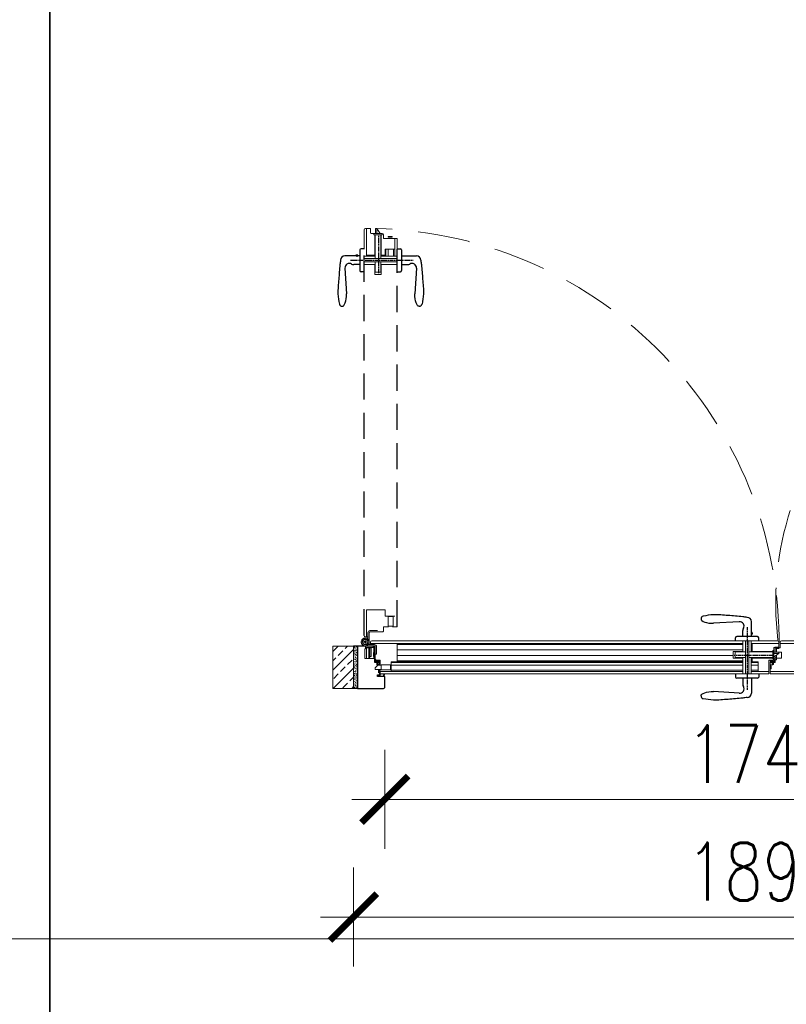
# Model space of a CAD drawing. Header units: millimetres. Extents: x 23192 to 149900, y -396339 to -79279.
# Tile 98 of 136: x 76555 to 76740, y -210633 to -210394. Entities that reach past the tile are written whole.
import ezdxf

# ---------------------------------------------------------------- set-up
doc = ezdxf.new("R2010")
doc.units = ezdxf.units.MM
for name, pattern in [('CENTER', [0.6, 0.375, -0.075, 0.075, -0.075]), ('DASHDOT', [25.4, 12.7, -6.35, 0, -6.35]), ('DASHED', [19.05, 12.7, -6.35]), ('HIDDENX2', [19.05, 12.7, -6.35])]:
    doc.linetypes.add(name, pattern=pattern)
doc.layers.get('0').update_dxf_attribs({"lineweight": 0})
for name, color, linetype, lineweight in [('! Ślusarka opisy', 2, 'Continuous', 15), ('0_LEGENDA', 7, 'Continuous', 13), ('Drzwi - hatch', 8, 'Continuous', 5), ('Drzwi KRAWĘDZIE', 7, 'Continuous', 20), ('Drzwi Kreskowanie', 252, 'Continuous', 5), ('KOREkty', 190, 'Continuous', 35)]:
    doc.layers.add(name, color=color, linetype=linetype, lineweight=lineweight)
for name, color, linetype in [('Drzwi - klamki', 150, 'Continuous'), ('Drzwi PRZER-DUŻA', 240, 'DASHED'), ('GRUBA', 4, 'Continuous'), ('OSIE-DUŻE', 40, 'CENTER'), ('POMOCN-2', 13, 'Continuous'), ('SYMETRIA-DASHDOT', 6, 'DASHDOT')]:
    doc.layers.add(name, color=color, linetype=linetype)
doc.styles.add('SIMPLEX', font='simplex.shx', dxfattribs={"width": 0.77})
doc.dimstyles.new('OL PB 200', dxfattribs={"dimscale": 4, "dimtxt": 3.5, "dimasz": 0.2, "dimexe": 10, "dimexo": 10, "dimgap": 1, "dimtad": 1, "dimdec": 1, "dimrnd": 0.5, "dimzin": 9, "dimdsep": 46, "dimtxsty": 'SIMPLEX', "dimblk": 'thick_MSz', "dimcen": 0.1, "dimdle": 8, "dimse1": 1, "dimse2": 1, "dimclrd": 256, "dimclre": 256, "dimclrt": 3, "dimadec": 1, "dimazin": 2, "dimtfac": 1, "dimtdec": 1, "dimtix": 1, "dimtofl": 0, "dimtmove": 2, "dimatfit": 3, "dimldrblk": 'thick_MSz', "dimfxl": 10, "dimfxlon": 1, "dimtolj": 1, "dimlwd": -1, "dimlwe": -1, "dimarcsym": 0})

# ---------------------------------------------------------------- blocks, each defined once
blk = doc.blocks.new('thick_MSz')
for p, q in [((0, 15), (0, -15)), ((-10, 0), (10, 0))]:
    blk.add_line(p, q)
at = {"const_width": 2, "elevation": 2}
blk.add_lwpolyline([(-7.07, -7.07), (7.07, 7.07)], dxfattribs=at)
blk = doc.blocks.new('*D414')
at = {"layer": '0_LEGENDA', "transparency": 16777216}
blk.add_line((76643.95, -210583.07), (76816.16, -210583.07), dxfattribs=at)
at = {"layer": 'DEFPOINTS', "color": 0, "transparency": 16777216}
for p in [(76643.15, -210554.54), (76816.96, -210554.54), (76816.96, -210583.07)]:
    blk.add_point(p, dxfattribs=at)
at = {"layer": '0_LEGENDA', "transparency": 16777216, "xscale": 0.8, "yscale": 0.8, "zscale": 0.8, "rotation": 180}
blk.add_blockref('thick_MSz', (76643.15, -210583.07), dxfattribs=at)
at = {"layer": '0_LEGENDA', "transparency": 16777216, "xscale": 0.8, "yscale": 0.8, "zscale": 0.8}
blk.add_blockref('thick_MSz', (76816.96, -210583.07), dxfattribs=at)
at = {"layer": '0_LEGENDA', "color": 3, "transparency": 16777216, "insert": (76730.06, -210572.07), "char_height": 14, "attachment_point": 5, "style": 'SIMPLEX'}
blk.add_mtext('\\A1;174', dxfattribs=at)
blk = doc.blocks.new('*D415')
at = {"layer": '0_LEGENDA', "transparency": 16777216}
blk.add_line((76636.35, -210611.58), (76823.76, -210611.58), dxfattribs=at)
at = {"layer": 'DEFPOINTS', "color": 0, "transparency": 16777216}
for p in [(76635.55, -210556.15), (76824.56, -210556.15), (76824.56, -210611.58)]:
    blk.add_point(p, dxfattribs=at)
at = {"layer": '0_LEGENDA', "transparency": 16777216, "xscale": 0.8, "yscale": 0.8, "zscale": 0.8, "rotation": 180}
blk.add_blockref('thick_MSz', (76635.55, -210611.58), dxfattribs=at)
at = {"layer": '0_LEGENDA', "transparency": 16777216, "xscale": 0.8, "yscale": 0.8, "zscale": 0.8}
blk.add_blockref('thick_MSz', (76824.56, -210611.58), dxfattribs=at)
at = {"layer": '0_LEGENDA', "color": 3, "transparency": 16777216, "insert": (76730.06, -210600.58), "char_height": 14, "attachment_point": 5, "style": 'SIMPLEX'}
blk.add_mtext('\\A1;189', dxfattribs=at)

msp = doc.modelspace()

# ---------------------------------------------------------------- hatches: boundary and pattern name
at = {"layer": 'Drzwi - hatch'}
h = msp.add_hatch(dxfattribs=at)
h.set_pattern_fill('ANSI33', color=256, scale=0.5, angle=180)
h.set_pattern_definition([(225, (76476.977, -206529.4965), (2.245064, -2.245064), []), (225, (76474.732, -206529.4965), (2.245064, -2.245064), [1.5875, -0.79375])])
h.paths.add_polyline_path([(76630.553, -210556.148), (76635.553, -210556.148), (76635.553, -210545.948), (76630.553, -210545.948)])
h = msp.add_hatch(dxfattribs=at)
h.set_pattern_fill('AR-CONC', color=256, scale=0.003, angle=180)
h.set_pattern_definition([(230, (75569.92957, -206270.4583), (-0.546554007, 0.047817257), [0.05715, -0.62865]), (175, (75569.92957, -206270.4583), (0.105730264, -0.573170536), [0.04572, -0.50292175]), (280.451445, (75569.884, -206270.45433), (-0.44082374, -0.525353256), [0.048570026, -0.534270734]), (226.1842, (75569.9296, -206270.6107), (-0.81323712, 0.12612698), [0.085725, -0.942975]), (276.635558, (75569.8618, -206270.6002), (-0.7122124, -0.74227837), [0.07285507, -0.80140682]), (171.184151, (75569.9296, -206270.6107), (-0.7122124, -0.74227837), [0.0685799, -0.7543792]), (201, (75569.85337, -206270.5726), (-0.454843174, 0.306795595), [0.05715, -0.62865]), (146, (75569.85337, -206270.5726), (-0.185406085, -0.5525639), [0.04572, -0.50292]), (251.451445, (75569.81547, -206270.54705), (-0.64024926, -0.245768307), [0.048570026, -0.53426981]), (217.5, (75569.92957, -206270.45832), (-0.00926581, -0.253665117), [0, -0.496824, 0, -0.51054, 0, -0.504825]), (187.5, (75569.92957, -206270.45832), (-0.200458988, -0.300541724), [0, -0.291084, 0, -0.485394, 0, -0.192405]), (147.5, (75570.0995, -206270.45832), (-0.4067717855, 0.017186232), [0, -0.1905, 0, -0.59436, 0, -0.78867]), (137.5, (75570.1757, -206270.4583), (-0.444387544, -0.076279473), [0, -0.24765, 0, -0.394716, 0, -0.56007])])
h.paths.add_polyline_path([(76635.553, -210556.148), (76636.553, -210556.148), (76636.553, -210545.948), (76635.553, -210545.948)])
at = {"layer": 'Drzwi Kreskowanie'}
h = msp.add_hatch(dxfattribs=at)
h.set_pattern_fill('ANSI37', color=256, scale=0.05, angle=540, style=0)
h.set_pattern_definition([(315, (70644.37015, -211119.92264), (-0.1122532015, -0.1122532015), []), (225, (70644.37015, -211119.92264), (-0.1122532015, 0.1122532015), [])])
h.paths.add_polyline_path([(76644.933, -210446.794), (76644.933, -210446.594), (76643.933, -210446.594), (76643.933, -210446.794)])
h = msp.add_hatch(dxfattribs=at)
h.set_pattern_fill('ANSI37', color=256, scale=0.05, angle=450, style=0)
h.set_pattern_definition([(225, (76064.88358, -204547.8856), (-0.1122532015, 0.1122532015), []), (135, (76064.88358, -204547.8856), (0.1122532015, 0.1122532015), [])])
h.paths.add_polyline_path([(76640.703, -210548.448), (76640.503, -210548.448), (76640.503, -210547.448), (76640.703, -210547.448)])
h = msp.add_hatch(dxfattribs=at)
h.set_pattern_fill('ANSI37', color=256, scale=0.05, angle=450, style=0)
h.set_pattern_definition([(135, (74728.44193, -206530.42831), (-0.1122532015, -0.1122532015), []), (225, (74728.44193, -206530.42831), (0.1122532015, -0.1122532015), [])])
h.paths.add_polyline_path([(76641.698, -210552.348), (76641.898, -210552.348), (76641.898, -210551.848), (76641.748, -210551.848), (76641.748, -210551.548), (76641.698, -210551.548)])
h = msp.add_hatch(dxfattribs=at)
h.set_pattern_fill('ANSI37', color=256, scale=0.05, angle=450, style=0)
h.set_pattern_definition([(225, (76063.37879, -204550.8656), (-0.1122532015, 0.1122532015), []), (135, (76063.37879, -204550.8656), (0.1122532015, 0.1122532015), [])])
h.paths.add_polyline_path([(76736.508, -210551.428), (76736.708, -210551.428), (76736.708, -210550.428), (76736.508, -210550.428)])

# ---------------------------------------------------------------- linework, layer by layer
at = {"layer": '! Ślusarka opisy', "linetype": 'HIDDENX2'}
for centre, radius, start, end in [((76638.403, -210544.898), 100.23, 359.1709, 88.57306), ((76811.253, -210535.515), 73.434, 87.88935, 188.60811)]:
    msp.add_arc(centre, radius, start, end, dxfattribs=at)
for p, q in [((76639.653, -210444.698), (76638.473, -210444.698)), ((76639.653, -210445.698), (76639.653, -210444.698)), ((76638.153, -210445.018), (76638.153, -210449.698)), ((76642.533, -210445.898), (76639.853, -210445.898)), ((76642.853, -210447.098), (76642.853, -210446.218)), ((76646.053, -210447.098), (76642.853, -210447.098)), ((76646.153, -210449.698), (76646.153, -210447.198)), ((76643.253, -210451.398), (76643.253, -210451.198)), ((76643.402, -210451.398), (76643.402, -210449.698)), ((76644.003, -210451.398), (76644.003, -210449.698)), ((76645.253, -210451.398), (76645.253, -210449.698)), ((76639.973, -210544.648), (76733.603, -210544.648)), ((76738.283, -210544.648), (76733.603, -210544.648)), ((76739.228, -210544.648), (76815.458, -210544.648)), ((76729.903, -210545.248), (76646.153, -210545.248)), ((76737.403, -210549.028), (76737.403, -210546.348)), ((76737.603, -210546.148), (76738.603, -210546.148)), ((76737.708, -210547.394), (76737.708, -210546.348)), ((76738.908, -210546.348), (76737.908, -210546.348)), ((76738.558, -210546.348), (76738.908, -210546.348)), ((76738.603, -210546.148), (76738.603, -210544.968)), ((76738.908, -210546.348), (76738.908, -210544.968)), ((76738.908, -210546.348), (76738.908, -210544.968)), ((76738.908, -210545.248), (76743.258, -210545.248)), ((76820.458, -210545.248), (76738.908, -210545.248)), ((76736.203, -210552.548), (76736.203, -210549.348)), ((76736.203, -210549.348), (76737.083, -210549.348)), ((76737.708, -210549.848), (76737.708, -210548.329)), ((76642.053, -210552.048), (76729.903, -210552.048)), ((76731.903, -210549.748), (76732.103, -210549.748)), ((76731.903, -210549.898), (76733.603, -210549.898)), ((76731.903, -210550.498), (76733.603, -210550.498)), ((76731.903, -210551.748), (76733.603, -210551.748)), ((76737.708, -210549.848), (76736.508, -210549.848)), ((76736.508, -210552.548), (76736.508, -210549.948)), ((76736.508, -210552.048), (76818.058, -210552.048)), ((76642.151, -210552.648), (76733.603, -210552.648)), ((76733.603, -210552.648), (76736.103, -210552.648)), ((76736.608, -210552.648), (76817.958, -210552.648))]:
    msp.add_line(p, q)
at = {"ltscale": 0.2}
for p, q in [((76646.153, -210549.448), (76729.903, -210549.448)), ((76646.153, -210549.748), (76729.903, -210549.748))]:
    msp.add_line(p, q, dxfattribs=at)
for points in [[(76638.753, -210449.698), (76638.753, -210449.698), (76638.753, -210451.198), (76640.698, -210451.198)], [(76642.298, -210451.198), (76643.253, -210451.198), (76643.253, -210449.698), (76645.553, -210449.698)], [(76638.753, -210543.648), (76638.753, -210537.148), (76643.253, -210537.148), (76643.253, -210538.648), (76645.553, -210538.648)], [(76639.653, -210545.248), (76646.153, -210545.248), (76646.153, -210549.748), (76644.653, -210549.748), (76644.653, -210552.048)], [(76733.603, -210545.248), (76733.603, -210545.248), (76732.103, -210545.248), (76732.103, -210547.193)], [(76732.103, -210548.793), (76732.103, -210549.748), (76733.603, -210549.748), (76733.603, -210552.048)]]:
    msp.add_lwpolyline(points)
for points in [[(76639.053, -210543.648), (76638.473, -210543.648, -0.4142136), (76638.153, -210543.328), (76638.153, -210538.648)], [(76644.052, -210541.248), (76642.853, -210541.248), (76642.853, -210542.128, -0.4142136), (76642.533, -210542.448), (76641.353, -210542.448)], [(76646.153, -210541.148, -0.4142136), (76646.053, -210541.248), (76645.052, -210541.248)], [(76639.653, -210545.548), (76639.653, -210544.968, -0.4142136), (76639.973, -210544.648), (76644.653, -210544.648)], [(76642.053, -210550.548), (76642.053, -210549.348), (76641.173, -210549.348, -0.4142136), (76640.853, -210549.028), (76640.853, -210547.848)], [(76642.153, -210552.648, -0.4142136), (76642.053, -210552.548), (76642.053, -210551.548)]]:
    msp.add_lwpolyline(points, format="xyb")
msp.add_lwpolyline([(76644.653, -210549.898), (76729.903, -210549.898)], dxfattribs=at)
for centre, radius, start, end in [((76638.473, -210445.018), 0.32, 90, 180), ((76639.853, -210445.698), 0.2, 180, 270), ((76642.533, -210446.218), 0.32, 0, 90), ((76646.053, -210447.198), 0.1, 0, 90), ((76738.283, -210544.968), 0.32, 0, 90), ((76739.228, -210544.968), 0.32, 90, 180), ((76737.603, -210546.348), 0.2, 90, 180), ((76737.083, -210549.028), 0.32, 270, 0), ((76736.103, -210552.548), 0.1, 270, 0), ((76736.608, -210552.548), 0.1, 180, 269.99979)]:
    msp.add_arc(centre, radius, start, end)
at = {"layer": '0_LEGENDA', "linetype": 'ByBlock', "ltscale": 5}
for p, q in [((76562.024, -211342.702), (76562.024, -210170.404)), ((67487.721, -210616.853), (76925.314, -210616.848))]:
    msp.add_line(p, q, dxfattribs=at)
at = {"layer": 'Drzwi - klamki', "ltscale": 0.2}
for p, q in [((76637.093, -210451.348), (76633.493, -210451.348)), ((76636.093, -210451.148), (76636.093, -210451.348)), ((76636.593, -210451.148), (76636.093, -210451.148)), ((76636.593, -210451.148), (76636.593, -210451.348)), ((76637.093, -210449.898), (76637.093, -210454.898)), ((76638.153, -210449.598), (76637.393, -210449.598)), ((76646.153, -210449.598), (76646.913, -210449.598)), ((76647.213, -210449.898), (76647.213, -210454.898)), ((76647.213, -210451.348), (76650.813, -210451.348)), ((76637.093, -210453.448), (76635.611, -210453.448)), ((76647.213, -210453.448), (76648.695, -210453.448)), ((76633.498, -210454.298), (76633.893, -210460.548)), ((76638.153, -210455.198), (76637.393, -210455.198)), ((76646.153, -210455.198), (76646.913, -210455.198)), ((76650.808, -210454.298), (76650.413, -210460.548)), ((76729.003, -210539.993), (76722.753, -210540.388)), ((76731.953, -210543.588), (76731.953, -210539.988)), ((76729.853, -210543.588), (76729.853, -210542.106)), ((76728.103, -210544.648), (76728.103, -210543.888)), ((76733.403, -210543.588), (76728.403, -210543.588)), ((76732.153, -210542.588), (76731.953, -210542.588)), ((76732.153, -210543.088), (76731.953, -210543.088)), ((76732.153, -210543.088), (76732.153, -210542.588)), ((76733.703, -210544.648), (76733.703, -210543.888)), ((76728.103, -210552.648), (76728.103, -210553.408)), ((76733.403, -210553.708), (76728.403, -210553.708)), ((76729.853, -210553.708), (76729.853, -210555.191)), ((76731.953, -210553.708), (76731.953, -210557.308)), ((76733.703, -210552.648), (76733.703, -210553.408)), ((76729.003, -210557.304), (76722.753, -210556.908))]:
    msp.add_line(p, q, dxfattribs=at)
for centre, radius, start, end in [((76633.493, -210452.398), 1.05, 90, 180), ((76637.393, -210449.898), 0.3, 90, 180), ((76646.913, -210449.898), 0.3, 0, 90), ((76650.813, -210452.398), 1.05, 0, 90), ((76634.543, -210454.198), 1.05, 58.61185, 185.46502), ((76635.611, -210452.448), 1, 238.61185, 270), ((76648.695, -210452.448), 1, 270, 301.38815), ((76649.763, -210454.198), 1.05, 354.53498, 121.38815), ((76637.393, -210454.898), 0.3, 180, 270), ((76646.913, -210454.898), 0.3, 270, 0), ((76632.843, -210462.808), 0.74, 198.92464, 270), ((76651.454, -210462.808), 0.74, 270, 341.07536), ((76720.493, -210539.338), 0.74, 108.92464, 180), ((76729.103, -210541.038), 1.05, 328.61185, 95.46502), ((76730.903, -210539.988), 1.05, 0, 90), ((76730.853, -210542.106), 1, 148.61185, 180), ((76728.403, -210543.888), 0.3, 90, 180), ((76733.403, -210543.888), 0.3, 0, 90), ((76728.403, -210553.408), 0.3, 180, 270), ((76733.403, -210553.408), 0.3, 270, 0), ((76729.103, -210556.258), 1.05, 264.53498, 31.38815), ((76730.853, -210555.191), 1, 180, 211.38815), ((76720.493, -210557.95), 0.74, 180, 251.07536), ((76730.903, -210557.308), 1.05, 270, 0)]:
    msp.add_arc(centre, radius, start, end, dxfattribs=at)
for centre, major_axis in [((76632.852, -210460.548), (0, 3)), ((76722.753, -210539.347), (3, 0))]:
    msp.add_ellipse(centre, major_axis=major_axis, ratio=0.3470158, start_param=3.1329974, end_param=4.712389, dxfattribs=at)
at = {"layer": 'Drzwi - klamki', "ltscale": 0.2, "extrusion": (0, 0, -1)}
for centre, major_axis in [((76651.454, -210460.548), (0, -3)), ((76722.753, -210557.95), (-3, 0))]:
    msp.add_ellipse(centre, major_axis=major_axis, ratio=0.3470158, start_param=-0.0085952, end_param=1.5707963, dxfattribs=at)
at = {"layer": 'Drzwi - klamki', "ltscale": 0.2}
for points in [[(76632.443, -210452.398), (76632.293, -210453.448), (76631.993, -210456.998), (76631.811, -210460.548), (76632.143, -210463.048)], [(76651.863, -210452.398), (76652.013, -210453.448), (76652.313, -210456.998), (76652.495, -210460.548), (76652.163, -210463.048)], [(76730.903, -210538.938), (76729.853, -210538.788), (76726.303, -210538.488), (76722.753, -210538.306), (76720.253, -210538.638)], [(76730.903, -210558.358), (76729.853, -210558.508), (76726.303, -210558.808), (76722.753, -210558.991), (76720.253, -210558.658)]]:
    msp.add_spline(points, degree=3, dxfattribs=at)
at = {"layer": 'Drzwi KRAWĘDZIE'}
for p, q in [((76638.753, -210444.698), (76638.753, -210451.398)), ((76640.899, -210445.897), (76640.899, -210444.698)), ((76640.899, -210444.698), (76641.199, -210444.698)), ((76641.199, -210445.897), (76641.199, -210444.698)), ((76642.049, -210445.897), (76641.199, -210444.698)), ((76642.483, -210445.898), (76640.483, -210445.898)), ((76640.483, -210445.898), (76640.483, -210446.195)), ((76642.483, -210446.195), (76640.483, -210446.195)), ((76642.453, -210445.898), (76640.503, -210445.898)), ((76640.698, -210451.398), (76640.698, -210446.195)), ((76640.778, -210451.998), (76640.778, -210446.195)), ((76642.178, -210451.998), (76642.178, -210446.195)), ((76642.298, -210451.398), (76642.298, -210446.195)), ((76642.483, -210445.898), (76642.483, -210446.195)), ((76645.553, -210451.398), (76645.553, -210447.098)), ((76638.153, -210451.398), (76640.698, -210451.398)), ((76642.298, -210451.398), (76646.153, -210451.398)), ((76646.153, -210451.998), (76638.153, -210451.998)), ((76646.153, -210452.798), (76638.153, -210452.798)), ((76638.153, -210453.398), (76640.698, -210453.398)), ((76640.698, -210455.812), (76640.698, -210453.398)), ((76640.778, -210455.312), (76640.778, -210452.798)), ((76642.178, -210455.312), (76642.178, -210452.798)), ((76642.298, -210455.812), (76642.298, -210453.398)), ((76642.298, -210453.398), (76646.153, -210453.398)), ((76642.298, -210455.812), (76640.698, -210455.812)), ((76640.778, -210455.312), (76642.178, -210455.312)), ((76642.178, -210455.312), (76640.778, -210455.312)), ((76645.162, -210538.748), (76643.942, -210538.748)), ((76641.353, -210542.148), (76639.553, -210542.148)), ((76641.353, -210542.448), (76639.553, -210542.448)), ((76638.153, -210544.848), (76638.153, -210544.948)), ((76638.316, -210544.848), (76638.153, -210544.848)), ((76638.153, -210544.848), (76638.153, -210544.948)), ((76638.316, -210544.848), (76638.153, -210544.848)), ((76638.353, -210544.648), (76638.353, -210544.812)), ((76638.453, -210544.648), (76638.353, -210544.648)), ((76638.353, -210544.648), (76638.353, -210544.812)), ((76638.453, -210544.648), (76638.353, -210544.648)), ((76638.403, -210543.948), (76639.053, -210543.948)), ((76638.453, -210544.812), (76638.453, -210544.648)), ((76638.453, -210544.812), (76638.453, -210544.648)), ((76638.653, -210544.848), (76638.49, -210544.848)), ((76638.653, -210544.848), (76638.49, -210544.848)), ((76638.653, -210544.948), (76638.653, -210544.848)), ((76638.653, -210544.948), (76638.653, -210544.848)), ((76639.003, -210544.162), (76638.881, -210544.458)), ((76638.967, -210544.248), (76639.053, -210544.248)), ((76639.053, -210544.898), (76639.053, -210542.648)), ((76639.353, -210544.898), (76639.353, -210542.648)), ((76639.353, -210544.898), (76639.353, -210545.548)), ((76729.903, -210544.648), (76729.903, -210547.193)), ((76730.503, -210552.648), (76730.503, -210544.648)), ((76731.303, -210552.648), (76731.303, -210544.648)), ((76731.903, -210544.648), (76731.903, -210547.193)), ((76638.153, -210544.948), (76638.316, -210544.948)), ((76638.153, -210544.948), (76638.316, -210544.948)), ((76638.303, -210546.548), (76638.303, -210548.948)), ((76638.453, -210546.548), (76638.303, -210546.548)), ((76638.353, -210544.985), (76638.353, -210545.148)), ((76638.353, -210544.985), (76638.353, -210545.148)), ((76638.353, -210545.148), (76638.453, -210545.148)), ((76638.353, -210545.148), (76638.453, -210545.148)), ((76638.403, -210545.548), (76640.653, -210545.548)), ((76638.403, -210545.848), (76640.653, -210545.848)), ((76638.453, -210545.148), (76638.453, -210544.985)), ((76638.453, -210545.148), (76638.453, -210544.985)), ((76638.453, -210545.948), (76638.453, -210546.548)), ((76638.453, -210546.248), (76640.256, -210546.248)), ((76638.49, -210544.948), (76638.653, -210544.948)), ((76638.49, -210544.948), (76638.653, -210544.948)), ((76638.753, -210546.325), (76638.753, -210548.948)), ((76639.253, -210546.325), (76638.753, -210546.325)), ((76639.14, -210545.498), (76638.844, -210545.376)), ((76639.053, -210545.463), (76639.053, -210545.548)), ((76639.253, -210546.248), (76639.253, -210548.648)), ((76639.253, -210546.325), (76639.253, -210548.948)), ((76639.553, -210546.248), (76639.553, -210548.648)), ((76639.853, -210546.325), (76639.553, -210546.325)), ((76639.853, -210546.325), (76639.853, -210548.404)), ((76640.453, -210548.948), (76640.453, -210546.445)), ((76640.853, -210547.848), (76640.853, -210546.048)), ((76641.153, -210547.848), (76641.153, -210546.048)), ((76646.153, -210545.548), (76729.903, -210545.548)), ((76646.153, -210546.848), (76729.903, -210546.848)), ((76727.49, -210547.193), (76729.903, -210547.193)), ((76727.49, -210548.793), (76727.49, -210547.193)), ((76727.99, -210547.273), (76727.99, -210548.673)), ((76727.99, -210548.673), (76727.99, -210547.273)), ((76727.99, -210547.273), (76730.503, -210547.273)), ((76731.303, -210547.273), (76737.107, -210547.273)), ((76738.603, -210545.248), (76731.903, -210545.248)), ((76731.903, -210547.193), (76737.107, -210547.193)), ((76737.107, -210548.978), (76737.107, -210546.978)), ((76737.403, -210546.978), (76737.107, -210546.978)), ((76737.403, -210548.978), (76737.403, -210546.978)), ((76737.403, -210548.948), (76737.403, -210546.998)), ((76738.003, -210546.528), (76738.003, -210547.394)), ((76638.303, -210548.948), (76640.753, -210548.948)), ((76639.253, -210548.948), (76638.753, -210548.948)), ((76639.553, -210548.648), (76639.253, -210548.648)), ((76639.853, -210548.404), (76639.553, -210548.404)), ((76640.836, -210549.81), (76640.748, -210548.969)), ((76640.805, -210548.921), (76640.791, -210548.921)), ((76640.848, -210548.957), (76640.918, -210549.409)), ((76641.153, -210547.848), (76640.853, -210547.848)), ((76640.925, -210549.73), (76640.903, -210549.515)), ((76640.924, -210549.491), (76641.028, -210549.49)), ((76641.065, -210549.44), (76640.954, -210549.44)), ((76641.044, -210549.498), (76641.136, -210549.59)), ((76641.065, -210549.44), (76641.146, -210549.521)), ((76641.156, -210549.595), (76641.149, -210549.595)), ((76641.165, -210549.593), (76641.327, -210549.499)), ((76641.178, -210549.527), (76641.215, -210549.511)), ((76641.215, -210549.511), (76641.302, -210549.469)), ((76641.227, -210549.384), (76641.227, -210549.384)), ((76641.262, -210549.348), (76641.923, -210549.348)), ((76641.512, -210549.419), (76641.262, -210549.419)), ((76641.302, -210549.469), (76641.34, -210549.447)), ((76641.356, -210549.489), (76641.558, -210549.489)), ((76641.362, -210549.441), (76641.512, -210549.441)), ((76641.518, -210549.425), (76641.518, -210549.425)), ((76641.576, -210549.471), (76641.576, -210549.447)), ((76641.594, -210549.419), (76641.848, -210549.419)), ((76641.848, -210549.419), (76641.745, -210549.525)), ((76641.752, -210549.666), (76641.843, -210549.73)), ((76641.943, -210549.415), (76641.796, -210549.565)), ((76641.808, -210549.638), (76641.921, -210549.702)), ((76641.952, -210549.377), (76641.952, -210549.394)), ((76646.153, -210548.148), (76727.49, -210548.148)), ((76727.49, -210548.793), (76729.903, -210548.793)), ((76727.99, -210548.673), (76730.503, -210548.673)), ((76729.903, -210548.793), (76729.903, -210552.648)), ((76731.303, -210548.673), (76737.107, -210548.673)), ((76731.903, -210548.793), (76737.107, -210548.793)), ((76731.903, -210548.793), (76731.903, -210552.648)), ((76736.505, -210549.377), (76736.505, -210549.394)), ((76736.513, -210549.415), (76736.66, -210549.565)), ((76737.194, -210549.348), (76736.533, -210549.348)), ((76737.194, -210549.348), (76736.534, -210549.348)), ((76736.648, -210549.638), (76736.535, -210549.702)), ((76736.608, -210549.419), (76736.711, -210549.525)), ((76736.862, -210549.419), (76736.608, -210549.419)), ((76736.704, -210549.666), (76736.613, -210549.73)), ((76736.88, -210549.471), (76736.88, -210549.447)), ((76737.1, -210549.489), (76736.898, -210549.489)), ((76736.938, -210549.425), (76736.938, -210549.425)), ((76736.945, -210549.419), (76737.194, -210549.419)), ((76737.094, -210549.441), (76736.945, -210549.441)), ((76737.403, -210548.978), (76737.107, -210548.978)), ((76737.154, -210549.469), (76737.116, -210549.447)), ((76737.291, -210549.593), (76737.129, -210549.499)), ((76737.241, -210549.511), (76737.154, -210549.469)), ((76737.229, -210549.384), (76737.229, -210549.384)), ((76737.278, -210549.527), (76737.241, -210549.511)), ((76737.3, -210549.595), (76737.307, -210549.595)), ((76737.391, -210549.44), (76737.31, -210549.521)), ((76737.412, -210549.498), (76737.32, -210549.59)), ((76737.391, -210549.44), (76737.503, -210549.44)), ((76737.405, -210547.394), (76738.603, -210547.394)), ((76737.405, -210547.694), (76738.603, -210547.694)), ((76737.405, -210548.544), (76738.603, -210547.694)), ((76737.532, -210549.491), (76737.428, -210549.49)), ((76737.531, -210549.73), (76737.553, -210549.515)), ((76737.608, -210548.957), (76737.538, -210549.409)), ((76737.62, -210549.81), (76737.708, -210548.969)), ((76737.651, -210548.921), (76737.665, -210548.921)), ((76737.703, -210549.248), (76738.003, -210549.248)), ((76737.708, -210548.748), (76738.003, -210548.748)), ((76738.003, -210547.349), (76739.203, -210547.349)), ((76738.003, -210548.12), (76738.003, -210549.248)), ((76738.003, -210549.248), (76738.003, -210548.183)), ((76738.003, -210548.848), (76739.203, -210548.848)), ((76738.603, -210547.394), (76738.603, -210547.694)), ((76739.203, -210547.349), (76739.203, -210548.848)), ((76641.188, -210549.848), (76640.879, -210549.848)), ((76640.879, -210549.848), (76641.273, -210549.848)), ((76640.947, -210549.75), (76641.837, -210549.75)), ((76641.188, -210550.024), (76641.188, -210550.111)), ((76641.188, -210550.264), (76641.188, -210550.367)), ((76641.276, -210550.189), (76641.192, -210550.119)), ((76641.313, -210550.457), (76641.193, -210550.376)), ((76641.205, -210550.258), (76641.282, -210550.337)), ((76641.207, -210550.017), (76641.273, -210550.087)), ((76641.273, -210550.087), (76641.273, -210549.848)), ((76641.282, -210550.337), (76641.276, -210550.189)), ((76641.319, -210550.459), (76641.386, -210550.459)), ((76641.504, -210550.388), (76641.392, -210550.458)), ((76641.43, -210549.848), (76641.43, -210550.087)), ((76641.43, -210549.848), (76641.894, -210549.848)), ((76641.43, -210550.087), (76641.491, -210550.04)), ((76641.448, -210550.18), (76641.439, -210550.337)), ((76641.439, -210550.337), (76641.491, -210550.277)), ((76641.506, -210550.114), (76641.448, -210550.18)), ((76641.509, -210550.048), (76641.509, -210550.107)), ((76641.51, -210550.285), (76641.51, -210550.379)), ((76641.748, -210550.548), (76641.748, -210550.248)), ((76641.948, -210550.248), (76641.748, -210550.248)), ((76641.948, -210550.448), (76641.748, -210550.448)), ((76641.748, -210551.548), (76641.748, -210551.848)), ((76641.948, -210551.648), (76641.748, -210551.648)), ((76641.948, -210551.848), (76641.748, -210551.848)), ((76641.948, -210549.749), (76641.948, -210549.794)), ((76641.948, -210550.548), (76641.948, -210550.248)), ((76641.948, -210551.548), (76641.948, -210551.848)), ((76644.553, -210551.658), (76644.553, -210550.438)), ((76729.903, -210550.498), (76644.653, -210550.498)), ((76729.903, -210551.748), (76644.653, -210551.748)), ((76731.903, -210552.048), (76736.203, -210552.048)), ((76736.508, -210549.749), (76736.508, -210549.794)), ((76737.026, -210549.848), (76736.562, -210549.848)), ((76737.51, -210549.75), (76736.62, -210549.75)), ((76736.947, -210550.048), (76736.947, -210550.107)), ((76736.947, -210550.285), (76736.947, -210550.379)), ((76736.95, -210550.114), (76737.008, -210550.18)), ((76736.952, -210550.388), (76737.064, -210550.458)), ((76737.026, -210550.087), (76736.965, -210550.04)), ((76737.017, -210550.337), (76736.965, -210550.277)), ((76737.008, -210550.18), (76737.017, -210550.337)), ((76737.026, -210549.848), (76737.026, -210550.087)), ((76737.137, -210550.459), (76737.07, -210550.459)), ((76737.143, -210550.457), (76737.263, -210550.376)), ((76737.174, -210550.337), (76737.18, -210550.189)), ((76737.251, -210550.258), (76737.174, -210550.337)), ((76737.18, -210550.189), (76737.264, -210550.119)), ((76737.183, -210550.087), (76737.183, -210549.848)), ((76737.577, -210549.848), (76737.183, -210549.848)), ((76737.249, -210550.017), (76737.183, -210550.087)), ((76737.268, -210549.848), (76737.577, -210549.848)), ((76737.268, -210550.024), (76737.268, -210550.111)), ((76737.268, -210550.264), (76737.268, -210550.367)), ((76641.353, -210553.248), (76643.053, -210553.248)), ((76641.403, -210552.848), (76641.403, -210553.198)), ((76641.403, -210553.198), (76641.698, -210553.198)), ((76641.403, -210553.198), (76641.698, -210553.198)), ((76641.668, -210552.853), (76641.698, -210553.198)), ((76641.718, -210552.848), (76641.735, -210553.048)), ((76641.735, -210553.048), (76641.902, -210552.848)), ((76641.74, -210553.1), (76642.292, -210553.198)), ((76641.74, -210553.1), (76641.749, -210553.198)), ((76641.74, -210553.1), (76641.749, -210553.198)), ((76641.74, -210553.1), (76642.292, -210553.198)), ((76641.749, -210553.198), (76642.292, -210553.198)), ((76641.749, -210553.198), (76642.292, -210553.198)), ((76641.792, -210553.059), (76641.925, -210552.898)), ((76641.792, -210553.059), (76642.578, -210553.198)), ((76641.792, -210553.059), (76642.578, -210553.198)), ((76641.925, -210552.898), (76641.985, -210552.887)), ((76642.578, -210553.198), (76642.95, -210553.198)), ((76642.578, -210553.198), (76642.95, -210553.198)), ((76642.802, -210553.01), (76642.997, -210552.833)), ((76642.95, -210553.198), (76642.802, -210553.01)), ((76642.87, -210553.016), (76643.053, -210552.839)), ((76643.053, -210553.248), (76642.87, -210553.016)), ((76643.038, -210552.648), (76643.008, -210552.78)), ((76643.053, -210552.839), (76643.053, -210552.648))]:
    msp.add_line(p, q, dxfattribs=at)
for points in [[(76643.933, -210446.594), (76643.933, -210446.794), (76644.933, -210446.794), (76644.933, -210446.594)], [(76643.942, -210538.748), (76643.942, -210541.048), (76645.162, -210541.048), (76645.162, -210538.748), (76645.062, -210538.648), (76644.042, -210538.648)], [(76630.553, -210545.948), (76635.553, -210545.948), (76635.553, -210556.148), (76630.553, -210556.148)], [(76640.503, -210547.448), (76640.703, -210547.448), (76640.703, -210548.448), (76640.503, -210548.448)], [(76642.253, -210550.548), (76641.453, -210550.548), (76640.853, -210551.148), (76640.853, -210551.548), (76642.253, -210551.548)], [(76644.553, -210550.438), (76642.253, -210550.438), (76642.253, -210551.658), (76644.553, -210551.658), (76644.653, -210551.558), (76644.653, -210550.538)], [(76736.708, -210550.428), (76736.508, -210550.428), (76736.508, -210551.428), (76736.708, -210551.428)]]:
    msp.add_lwpolyline(points, close=True, dxfattribs=at)
for points in [[(76640.453, -210548.948), (76640.753, -210548.948), (76640.753, -210545.948), (76638.453, -210545.948), (76638.453, -210546.248)], [(76737.708, -210546.798), (76737.708, -210546.348), (76738.558, -210546.348), (76738.558, -210546.528), (76738.003, -210546.528)], [(76641.898, -210551.848), (76641.898, -210552.348), (76641.698, -210552.348), (76641.698, -210551.548)]]:
    msp.add_lwpolyline(points, dxfattribs=at)
msp.add_circle((76638.403, -210544.898), 0.6, dxfattribs=at)
msp.add_circle((76638.403, -210544.898), 0.6, dxfattribs=at)
for centre, radius, start, end in [((76642.882, -210446.768), 0.0289, 180, 270), ((76639.553, -210542.648), 0.5, 90, 180), ((76639.553, -210542.648), 0.2, 90, 180), ((76638.403, -210544.898), 0.95, 50.84169, 0), ((76638.403, -210544.898), 0.95, 50.84169, 0), ((76638.403, -210544.898), 0.95, 320.84169, 270), ((76638.403, -210544.898), 0.95, 320.84169, 270), ((76638.403, -210544.898), 0.65, 42.70871, 0), ((76638.403, -210544.898), 0.65, 312.70871, 270), ((76638.403, -210544.898), 0.1, 120, 150), ((76638.403, -210544.898), 0.1, 120, 150), ((76638.403, -210544.898), 0.1, 30, 60), ((76638.403, -210544.898), 0.1, 30, 60), ((76638.403, -210544.898), 0.1, 210, 240), ((76638.403, -210544.898), 0.1, 210, 240), ((76638.403, -210544.898), 0.1, 300, 330), ((76638.403, -210544.898), 0.1, 300, 330), ((76640.38, -210546.321), 0.144, 300.24838, 149.75162), ((76640.653, -210546.048), 0.5, 0, 90), ((76640.653, -210546.048), 0.2, 0, 90), ((76640.791, -210548.964), 0.0434, 90, 185.93988), ((76640.805, -210548.964), 0.0434, 8.81043, 90), ((76640.924, -210549.512), 0.0217, 90.19456, 185.93988), ((76640.954, -210549.403), 0.0361, 188.81043, 270), ((76641.024, -210549.52), 0.0294, 41.9308, 82.43452), ((76641.149, -210549.577), 0.0181, 225.01195, 270), ((76641.167, -210549.5), 0.0289, 225.01195, 292.8251), ((76641.156, -210549.577), 0.0181, 270, 300.08298), ((76641.262, -210549.384), 0.0351, 90, 180), ((76641.262, -210549.384), 0.0351, 180, 270), ((76641.364, -210549.56), 0.0716, 96.05413, 120.813), ((76641.362, -210549.484), 0.0434, 90, 120.08298), ((76641.512, -210549.425), 0.00614, 0, 90), ((76641.496, -210549.426), 0.0216, 315.62301, 2.70364), ((76641.558, -210549.471), 0.0181, 270, 0), ((76641.605, -210549.445), 0.029, 112.04102, 182.41399), ((76641.797, -210549.593), 0.0858, 127.23443, 238.2729), ((76641.835, -210549.596), 0.0496, 127.23443, 238.2729), ((76641.894, -210549.749), 0.0542, 0, 60.49873), ((76641.923, -210549.377), 0.0289, 0, 90), ((76641.923, -210549.394), 0.0289, 313.94643, 0), ((76736.534, -210549.377), 0.0289, 90, 180), ((76736.534, -210549.394), 0.0289, 180, 226.05357), ((76736.562, -210549.749), 0.0542, 119.50127, 180), ((76736.622, -210549.596), 0.0496, 301.7271, 52.76557), ((76736.659, -210549.593), 0.0858, 301.7271, 52.76557), ((76736.851, -210549.445), 0.029, 357.58601, 67.95898), ((76736.898, -210549.471), 0.0181, 180, 270), ((76736.945, -210549.425), 0.00614, 90, 180), ((76736.96, -210549.426), 0.0216, 177.29636, 224.37699), ((76737.094, -210549.484), 0.0434, 59.91702, 90), ((76737.092, -210549.56), 0.0716, 59.187, 83.94587), ((76737.194, -210549.384), 0.0351, 0, 90), ((76737.194, -210549.384), 0.0351, 270, 0), ((76737.29, -210549.5), 0.0289, 247.1749, 314.98805), ((76737.3, -210549.577), 0.0181, 239.91702, 270), ((76737.307, -210549.577), 0.0181, 270, 314.98805), ((76737.432, -210549.52), 0.0294, 97.56548, 138.0692), ((76737.503, -210549.403), 0.0361, 270, 351.18957), ((76737.532, -210549.512), 0.0217, 354.06012, 89.80544), ((76737.651, -210548.964), 0.0434, 90, 171.18957), ((76737.665, -210548.964), 0.0434, 354.06012, 90), ((76640.879, -210549.805), 0.0434, 185.93988, 270), ((76640.947, -210549.728), 0.0217, 185.93988, 270), ((76641.199, -210550.024), 0.0108, 42.59235, 180), ((76641.199, -210550.111), 0.0108, 180, 228.37832), ((76641.199, -210550.268), 0.0112, 57.18701, 160.31765), ((76641.199, -210550.367), 0.0108, 180, 235.89151), ((76641.319, -210550.448), 0.0108, 235.89151, 270), ((76641.386, -210550.448), 0.0108, 270, 302.16432), ((76641.498, -210550.048), 0.0108, 0, 132.6348), ((76641.499, -210550.285), 0.0108, 0, 132.12574), ((76641.499, -210550.379), 0.0108, 302.16432, 0), ((76641.498, -210550.107), 0.0108, 318.90641, 0), ((76641.837, -210549.739), 0.0108, 270, 54.82408), ((76641.894, -210549.794), 0.0542, 270, 0), ((76736.562, -210549.794), 0.0542, 180, 270), ((76736.62, -210549.739), 0.0108, 125.17592, 270), ((76736.958, -210550.048), 0.0108, 47.3652, 180), ((76736.958, -210550.107), 0.0108, 180, 221.09359), ((76736.957, -210550.285), 0.0108, 47.87426, 180), ((76736.957, -210550.379), 0.0108, 180, 237.83568), ((76737.07, -210550.448), 0.0108, 237.83568, 270), ((76737.137, -210550.448), 0.0108, 270, 304.10849), ((76737.257, -210550.024), 0.0108, 0, 137.40765), ((76737.257, -210550.268), 0.0112, 19.68235, 122.81299), ((76737.257, -210550.367), 0.0108, 304.10849, 0), ((76737.257, -210550.111), 0.0108, 311.62168, 0), ((76737.51, -210549.728), 0.0217, 270, 354.06012), ((76737.577, -210549.805), 0.0434, 270, 354.06012), ((76642.459, -210553.377), 0.732, 95.00539, 133.71386), ((76642.521, -210553.41), 0.749, 50.42539, 135.71581), ((76642.547, -210553.433), 0.8, 54.84885, 78.99677)]:
    msp.add_arc(centre, radius, start, end, dxfattribs=at)
at = {"layer": 'Drzwi PRZER-DUŻA', "ltscale": 0.5}
for p, q in [((76638.153, -210543.328), (76638.153, -210449.698)), ((76646.153, -210541.151), (76646.153, -210449.698))]:
    msp.add_line(p, q, dxfattribs=at)
at = {"layer": 'GRUBA'}
msp.add_lwpolyline([(76641.948, -210550.548), (76641.948, -210549.848), (76640.753, -210549.848), (76640.753, -210548.447), (76640.753, -210548.447), (76640.753, -210548.448), (76640.503, -210548.448), (76640.503, -210547.448), (76640.753, -210547.448), (76640.753, -210546.448), (76640.753, -210546.448), (76640.753, -210545.948), (76636.553, -210545.948), (76636.553, -210556.148), (76642.833, -210556.148, 0.4142136), (76643.153, -210555.828), (76643.153, -210553.248), (76641.353, -210553.248), (76641.353, -210552.848), (76641.948, -210552.848), (76641.948, -210552.348), (76641.698, -210552.348), (76641.698, -210551.548)], format="xyb", dxfattribs=at)
at = {"layer": 'KOREkty'}
msp.add_lwpolyline([(76562.024, -210248.814), (76924.236, -210248.814), (76924.236, -211706.749), (76562.024, -211706.749)], close=True, dxfattribs=at)
at = {"layer": 'OSIE-DUŻE', "ltscale": 0.3}
for p, q in [((76641.653, -210445.898), (76641.653, -210455.508)), ((76636.343, -210450.998), (76636.343, -210451.522)), ((76634.853, -210452.398), (76650.023, -210452.398)), ((76730.903, -210541.348), (76730.903, -210556.519)), ((76732.304, -210542.838), (76731.78, -210542.838)), ((76737.403, -210548.148), (76727.793, -210548.148))]:
    msp.add_line(p, q, dxfattribs=at)
at = {"layer": 'POMOCN-2'}
for p, q in [((76636.553, -210545.948), (76635.553, -210545.948)), ((76636.553, -210556.148), (76635.553, -210556.148))]:
    msp.add_line(p, q, dxfattribs=at)
at = {"layer": 'SYMETRIA-DASHDOT'}
for p, q in [((76638.06, -210544.898), (76638.746, -210544.898)), ((76638.746, -210544.898), (76638.06, -210544.898)), ((76638.403, -210544.556), (76638.403, -210545.241)), ((76638.403, -210544.556), (76638.403, -210545.241))]:
    msp.add_line(p, q, dxfattribs=at)

# ---------------------------------------------------------------- dimensions: what is measured, and where the dimension line sits
at = {"layer": '0_LEGENDA', "color": 7}
for base, p1, p2, picture, middle in [((76824.558, -210611.582), (76635.553, -210556.148), (76824.558, -210556.148), '*D415', (76730.055, -210600.582)), ((76816.958, -210583.068), (76643.153, -210554.538), (76816.958, -210554.538), '*D414', (76730.055, -210572.068))]:
    dim = msp.add_linear_dim(base=base, p1=p1, p2=p2, dimstyle='OL PB 200', dxfattribs=at)
    dim.commit()
    dim.dimension.update_dxf_attribs({"geometry": picture, "text_midpoint": middle})

doc.saveas('drawing.dxf')
